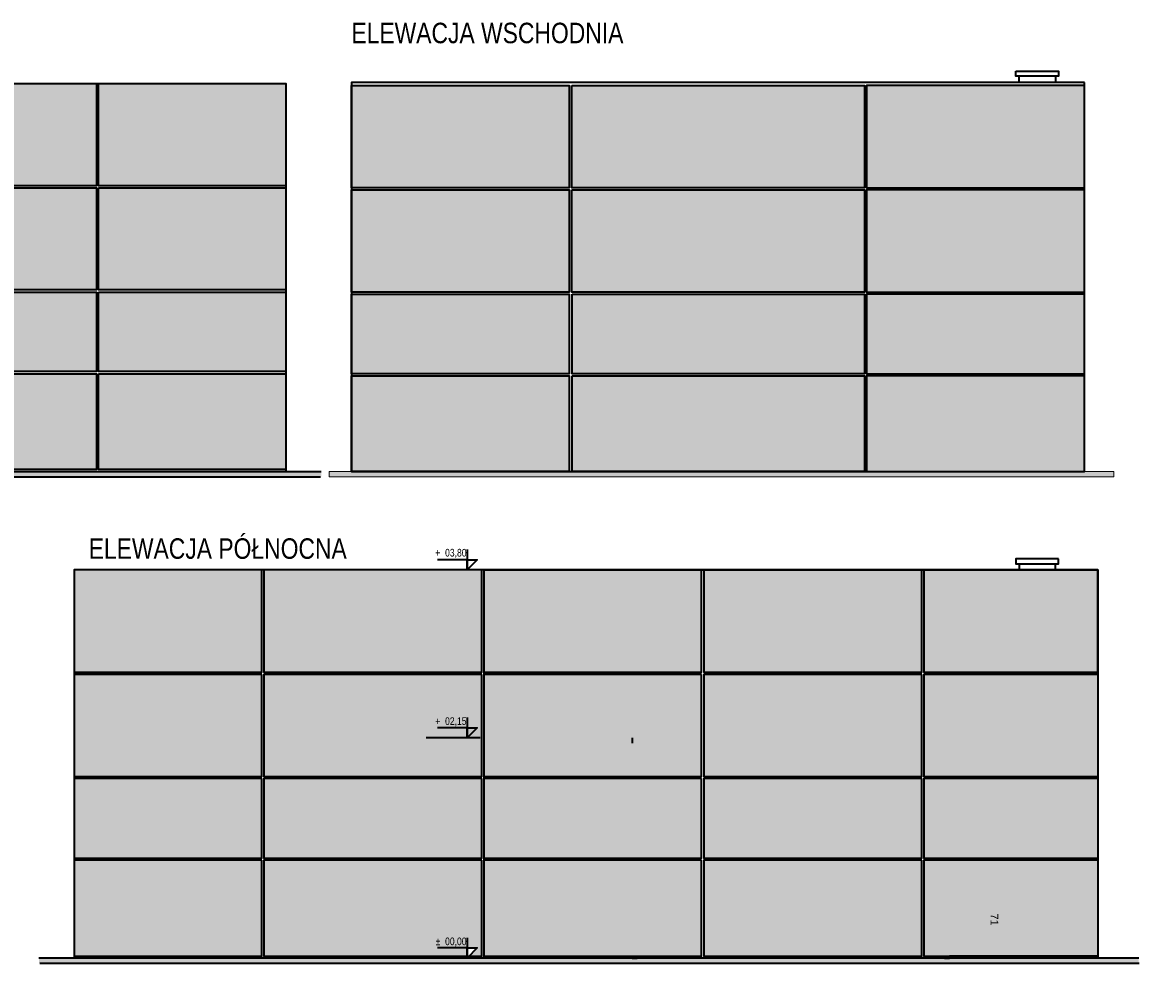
# Model space of a CAD drawing. Header units: millimetres. Extents: x -234088 to -214601, y -130506 to -121323.
# Tile 2 of 2: x -225646 to -214601, y -130506 to -121323. Entities that reach past the tile are written whole.
import ezdxf

# ---------------------------------------------------------------- set-up
doc = ezdxf.new("R2010")
doc.units = ezdxf.units.MM
doc.header["$MEASUREMENT"] = 0
for name, color, linetype, lineweight in [('Nowe_0_Nr_pióra__7', 7, 'Continuous', 35), ('Nowe_2D - Rysunki i Obrazki_Nr_pióra__41', 7, 'Continuous', 13), ('Nowe_2D - Rysunki i Obrazki_Nr_pióra__7', 7, 'Continuous', 35), ('Nowe_Konstrukcja - Ściany zew_Nr_pióra__3', 7, 'Continuous', 13)]:
    doc.layers.add(name, color=color, linetype=linetype, lineweight=lineweight)
for name, color, linetype, lineweight, true_color in [('Nowe_2D - Rysunki i Obrazki_Nr_pióra__251', 7, 'Continuous', 13, 0xe8e8e8), ('Nowe_Konstrukcja - Ściany zew_Nr_pióra__101', 250, 'Continuous', 13, 0x333333), ('Nowe_Konstrukcja - Ściany zew_Nr_pióra__62', 7, 'Continuous', 18, 0xaaaaaa)]:
    doc.layers.add(name, color=color, linetype=linetype, lineweight=lineweight, true_color=true_color)
doc.styles.add('STYL_AUTOMATYCZNY_1', font='arial.ttf')
doc.styles.add('STYL_AUTOMATYCZNY_2', font='arial.ttf', dxfattribs={"width": 0.8})

msp = doc.modelspace()

# ---------------------------------------------------------------- hatches: boundary and pattern name
at = {"layer": 'Nowe_2D - Rysunki i Obrazki_Nr_pióra__41', "linetype": 'Continuous', "lineweight": 13}
for points in [[(-222730, -125756), (-222730, -125706), (-233474, -125706), (-233474, -125756)], [(-225487, -130506), (-225487, -130456), (-214744, -130456), (-214744, -130506)]]:
    msp.add_hatch(color=7, dxfattribs=at).paths.add_polyline_path(points)
at = {"layer": 'Nowe_Konstrukcja - Ściany zew_Nr_pióra__101', "linetype": 'Continuous', "lineweight": 13, "true_color": 0x333333}
msp.add_hatch(color=250, dxfattribs=at).paths.add_polyline_path([(-222651, -125756), (-222651, -125706), (-214986, -125706), (-214986, -125756)])
at = {"layer": 'Nowe_Konstrukcja - Ściany zew_Nr_pióra__62', "linetype": 'Continuous', "lineweight": 18, "true_color": 0xaaaaaa}
for points in [[(-227055, -121916), (-227055, -122915), (-224926, -122915), (-224926, -121916)], [(-224906, -121916), (-224906, -122915), (-223076, -122915), (-223076, -121916)], [(-222435, -122935), (-220307, -122935), (-220307, -121936), (-222435, -121936)], [(-220281, -121936), (-220281, -122935), (-217422, -122935), (-217422, -121936)], [(-217404, -122935), (-215275, -122935), (-215275, -121936), (-217404, -121936)], [(-227055, -122935), (-227055, -123933), (-224926, -123933), (-224926, -122935)], [(-224906, -122935), (-224906, -123933), (-223076, -123933), (-223076, -122935)], [(-222435, -123953), (-220307, -123953), (-220307, -122955), (-222435, -122955)], [(-220281, -122955), (-220281, -123953), (-217422, -123953), (-217422, -122955)], [(-217404, -123953), (-215275, -123953), (-215275, -122955), (-217404, -122955)], [(-227055, -123953), (-227055, -124730), (-224926, -124730), (-224926, -123953)], [(-224906, -123953), (-224906, -124730), (-223076, -124730), (-223076, -123953)], [(-222435, -124750), (-220307, -124750), (-220307, -123973), (-222435, -123973)], [(-220278, -123973), (-220278, -124750), (-217422, -124750), (-217422, -123973)], [(-217404, -124750), (-215275, -124750), (-215275, -123973), (-217404, -123973)], [(-226912, -125606), (-226912, -125686), (-224926, -125686), (-224926, -124750), (-227055, -124750), (-227055, -125686), (-226932, -125686), (-227012, -125606)], [(-224906, -124750), (-224906, -125686), (-223076, -125686), (-223076, -124750)], [(-222435, -125706), (-220307, -125706), (-220307, -124770), (-222435, -124770)], [(-220278, -124770), (-220278, -125706), (-217422, -125706), (-217422, -124770)], [(-217404, -125706), (-215275, -125706), (-215275, -124770), (-217404, -124770)], [(-223311, -126666), (-225142, -126666), (-225142, -127665), (-223311, -127665)], [(-221162, -126666), (-223291, -126666), (-223291, -127665), (-221162, -127665)], [(-219014, -126666), (-221142, -126666), (-221142, -127665), (-219014, -127665)], [(-216862, -126666), (-218991, -126666), (-218991, -127665), (-216862, -127665)], [(-215142, -127665), (-215142, -126666), (-216844, -126666), (-216844, -127665)], [(-223311, -127685), (-225142, -127685), (-225142, -128683), (-223311, -128683)], [(-223291, -128683), (-221162, -128683), (-221162, -127685), (-223291, -127685)], [(-219014, -127685), (-221142, -127685), (-221142, -128683), (-219014, -128683)], [(-216862, -127685), (-218991, -127685), (-218991, -128683), (-216862, -128683)], [(-215142, -128683), (-215142, -127685), (-216843, -127685), (-216843, -128683)], [(-223311, -128703), (-225142, -128703), (-225142, -129480), (-223311, -129480)], [(-223291, -129480), (-221162, -129480), (-221162, -128703), (-223291, -128703)], [(-219014, -128703), (-221142, -128703), (-221142, -129480), (-219014, -129480)], [(-216862, -128703), (-218991, -128703), (-218991, -129480), (-216862, -129480)], [(-215142, -129480), (-215142, -128703), (-216843, -128703), (-216843, -129480)], [(-223311, -129500), (-225142, -129500), (-225142, -130436), (-223311, -130436)], [(-221305, -130356), (-221205, -130356), (-221285, -130436), (-221162, -130436), (-221162, -129500), (-223291, -129500), (-223291, -130436), (-221305, -130436)], [(-219014, -129500), (-221142, -129500), (-221142, -130436), (-219692, -130436), (-219014, -130436)], [(-216862, -129500), (-218991, -129500), (-218991, -130436), (-216862, -130436)], [(-215142, -130436), (-215142, -129500), (-216843, -129500), (-216843, -130436)]]:
    msp.add_hatch(color=253, dxfattribs=at).paths.add_polyline_path(points)

# ---------------------------------------------------------------- linework, layer by layer
at = {"layer": 'Nowe_0_Nr_pióra__7', "color": 7, "linetype": 'Continuous', "lineweight": 35, "flags": 128}
msp.add_lwpolyline([(-215275, -121906), (-222435, -121906), (-222435, -125706), (-215275, -125706)], close=True, dxfattribs=at)
at = {"layer": 'Nowe_2D - Rysunki i Obrazki_Nr_pióra__251', "color": 254, "linetype": 'Continuous', "lineweight": 13, "true_color": 0xe8e8e8}
for p, q in [((-215142, -130456), (-221142, -130456)), ((-220022, -130456), (-221142, -130456)), ((-216642, -130456), (-219642, -130456))]:
    msp.add_line(p, q, dxfattribs=at)
at = {"layer": 'Nowe_2D - Rysunki i Obrazki_Nr_pióra__7', "color": 7, "linetype": 'Continuous', "lineweight": 35}
for p, q in [((-215913, -121796), (-215557, -121796)), ((-233076, -121916), (-223076, -121916)), ((-223076, -121916), (-223076, -125706)), ((-215913, -121906), (-215913, -121846)), ((-215557, -121846), (-215557, -121906)), ((-215557, -126556), (-215913, -126556)), ((-215142, -126666), (-225142, -126666)), ((-225142, -126666), (-225142, -130456)), ((-221142, -126666), (-215142, -126666)), ((-221142, -126666), (-221142, -130456)), ((-215142, -126666), (-216477, -126666)), ((-215913, -126606), (-215913, -126666)), ((-215557, -126666), (-215557, -126606)), ((-215142, -126666), (-215142, -130456)), ((-219692, -128306), (-219692, -128356)), ((-221142, -130436), (-219692, -130436)), ((-220237, -130456), (-220237, -130436)), ((-215142, -130436), (-216592, -130436)), ((-216047, -130456), (-216047, -130436)), ((-216047, -130456), (-216047, -130436)), ((-219692, -130456), (-219642, -130456)), ((-216642, -130456), (-216592, -130456))]:
    msp.add_line(p, q, dxfattribs=at)
at = {"layer": 'Nowe_2D - Rysunki i Obrazki_Nr_pióra__7', "color": 7, "linetype": 'Continuous', "lineweight": 35, "flags": 128}
for points in [[(-215943, -121796), (-215527, -121796), (-215527, -121846), (-215943, -121846)], [(-227055, -121916), (-224926, -121916), (-224926, -122915), (-227055, -122915)], [(-224906, -121916), (-223076, -121916), (-223076, -122915), (-224906, -122915)], [(-222435, -121936), (-220307, -121936), (-220307, -122935), (-222435, -122935)], [(-220281, -121936), (-217422, -121936), (-217422, -122935), (-220281, -122935)], [(-215275, -121936), (-217404, -121936), (-217404, -122935), (-215275, -122935)], [(-227055, -122935), (-224926, -122935), (-224926, -123933), (-227055, -123933)], [(-224906, -122935), (-223076, -122935), (-223076, -123933), (-224906, -123933)], [(-222435, -122955), (-220307, -122955), (-220307, -123953), (-222435, -123953)], [(-220281, -122955), (-217422, -122955), (-217422, -123953), (-220281, -123953)], [(-215275, -122955), (-217404, -122955), (-217404, -123953), (-215275, -123953)], [(-227055, -123953), (-224926, -123953), (-224926, -124730), (-227055, -124730)], [(-224906, -123953), (-223076, -123953), (-223076, -124730), (-224906, -124730)], [(-222435, -123973), (-220307, -123973), (-220307, -124750), (-222435, -124750)], [(-220278, -123973), (-217422, -123973), (-217422, -124750), (-220278, -124750)], [(-215275, -123973), (-217404, -123973), (-217404, -124750), (-215275, -124750)], [(-227055, -124750), (-224926, -124750), (-224926, -125686), (-227055, -125686)], [(-224906, -124750), (-223076, -124750), (-223076, -125686), (-224906, -125686)], [(-222435, -124770), (-220307, -124770), (-220307, -125706), (-222435, -125706)], [(-220278, -124770), (-217422, -124770), (-217422, -125706), (-220278, -125706)], [(-215275, -124770), (-217404, -124770), (-217404, -125706), (-215275, -125706)], [(-215527, -126556), (-215943, -126556), (-215943, -126606), (-215527, -126606)], [(-223311, -126666), (-225142, -126666), (-225142, -127665), (-223311, -127665)], [(-221162, -126666), (-223291, -126666), (-223291, -127665), (-221162, -127665)], [(-219014, -126666), (-221142, -126666), (-221142, -127665), (-219014, -127665)], [(-216862, -126666), (-218991, -126666), (-218991, -127665), (-216862, -127665)], [(-215142, -127665), (-215142, -126666), (-216844, -126666), (-216844, -127665)], [(-223311, -127685), (-225142, -127685), (-225142, -128683), (-223311, -128683)], [(-221162, -127685), (-223291, -127685), (-223291, -128683), (-221162, -128683)], [(-219014, -127685), (-221142, -127685), (-221142, -128683), (-219014, -128683)], [(-216862, -127685), (-218991, -127685), (-218991, -128683), (-216862, -128683)], [(-223311, -128703), (-225142, -128703), (-225142, -129480), (-223311, -129480)], [(-221162, -128703), (-223291, -128703), (-223291, -129480), (-221162, -129480)], [(-219014, -128703), (-221142, -128703), (-221142, -129480), (-219014, -129480)], [(-216862, -128703), (-218991, -128703), (-218991, -129480), (-216862, -129480)], [(-223311, -129500), (-225142, -129500), (-225142, -130436), (-223311, -130436)], [(-221162, -129500), (-223291, -129500), (-223291, -130436), (-221162, -130436)], [(-219014, -129500), (-221142, -129500), (-221142, -130436), (-219014, -130436)], [(-216862, -129500), (-218991, -129500), (-218991, -130436), (-216862, -130436)]]:
    msp.add_lwpolyline(points, close=True, dxfattribs=at)
for points in [[(-233477, -125756), (-222738, -125756)], [(-233474, -125706), (-222730, -125706)], [(-221305, -126466), (-221305, -126666), (-221305, -126566), (-221205, -126566), (-221305, -126666), (-221305, -126566), (-221595, -126566)], [(-221178, -126666), (-221704, -126666)], [(-215142, -127685), (-216843, -127685), (-216843, -128683), (-215142, -128683)], [(-221305, -128106), (-221305, -128306), (-221305, -128206), (-221205, -128206), (-221305, -128306), (-221305, -128206), (-221595, -128206)], [(-221178, -128306), (-221704, -128306)], [(-215142, -128703), (-216843, -128703), (-216843, -129480), (-215142, -129480)], [(-215142, -129500), (-216843, -129500), (-216843, -130436), (-215142, -130436)], [(-221305, -130256), (-221305, -130456), (-221305, -130356), (-221205, -130356), (-221305, -130456), (-221305, -130356), (-221595, -130356)], [(-214744, -130456), (-225487, -130456)], [(-214740, -130506), (-225479, -130506)], [(-221178, -130456), (-221704, -130456)]]:
    msp.add_lwpolyline(points, dxfattribs=at)
at = {"layer": 'Nowe_Konstrukcja - Ściany zew_Nr_pióra__3', "color": 7, "linetype": 'Continuous', "lineweight": 13, "flags": 128}
for points in [[(-227055, -121916), (-227055, -122915), (-224926, -122915), (-224926, -121916)], [(-224906, -121916), (-224906, -122915), (-223076, -122915), (-223076, -121916)], [(-222435, -122935), (-220307, -122935), (-220307, -121936), (-222435, -121936)], [(-220281, -121936), (-220281, -122935), (-217422, -122935), (-217422, -121936)], [(-217404, -122935), (-215275, -122935), (-215275, -121936), (-217404, -121936)], [(-227055, -122935), (-227055, -123933), (-224926, -123933), (-224926, -122935)], [(-224906, -122935), (-224906, -123933), (-223076, -123933), (-223076, -122935)], [(-222435, -123953), (-220307, -123953), (-220307, -122955), (-222435, -122955)], [(-220281, -122955), (-220281, -123953), (-217422, -123953), (-217422, -122955)], [(-217404, -123953), (-215275, -123953), (-215275, -122955), (-217404, -122955)], [(-227055, -123953), (-227055, -124730), (-224926, -124730), (-224926, -123953)], [(-224906, -123953), (-224906, -124730), (-223076, -124730), (-223076, -123953)], [(-222435, -124750), (-220307, -124750), (-220307, -123973), (-222435, -123973)], [(-220278, -123973), (-220278, -124750), (-217422, -124750), (-217422, -123973)], [(-217404, -124750), (-215275, -124750), (-215275, -123973), (-217404, -123973)], [(-226912, -125606), (-226912, -125686), (-224926, -125686), (-224926, -124750), (-227055, -124750), (-227055, -125686), (-226932, -125686), (-227012, -125606)], [(-224906, -124750), (-224906, -125686), (-223076, -125686), (-223076, -124750)], [(-222435, -125706), (-220307, -125706), (-220307, -124770), (-222435, -124770)], [(-220278, -124770), (-220278, -125706), (-217422, -125706), (-217422, -124770)], [(-217404, -125706), (-215275, -125706), (-215275, -124770), (-217404, -124770)], [(-222651, -125756), (-222651, -125706), (-214986, -125706), (-214986, -125756)], [(-223311, -126666), (-225142, -126666), (-225142, -127665), (-223311, -127665)], [(-221162, -126666), (-223291, -126666), (-223291, -127665), (-221162, -127665)], [(-219014, -126666), (-221142, -126666), (-221142, -127665), (-219014, -127665)], [(-216862, -126666), (-218991, -126666), (-218991, -127665), (-216862, -127665)], [(-215142, -127665), (-215142, -126666), (-216844, -126666), (-216844, -127665)], [(-223311, -127685), (-225142, -127685), (-225142, -128683), (-223311, -128683)], [(-223291, -128683), (-221162, -128683), (-221162, -127685), (-223291, -127685)], [(-219014, -127685), (-221142, -127685), (-221142, -128683), (-219014, -128683)], [(-216862, -127685), (-218991, -127685), (-218991, -128683), (-216862, -128683)], [(-215142, -128683), (-215142, -127685), (-216843, -127685), (-216843, -128683)], [(-223311, -128703), (-225142, -128703), (-225142, -129480), (-223311, -129480)], [(-223291, -129480), (-221162, -129480), (-221162, -128703), (-223291, -128703)], [(-219014, -128703), (-221142, -128703), (-221142, -129480), (-219014, -129480)], [(-216862, -128703), (-218991, -128703), (-218991, -129480), (-216862, -129480)], [(-215142, -129480), (-215142, -128703), (-216843, -128703), (-216843, -129480)], [(-223311, -129500), (-225142, -129500), (-225142, -130436), (-223311, -130436)], [(-221305, -130356), (-221205, -130356), (-221285, -130436), (-221162, -130436), (-221162, -129500), (-223291, -129500), (-223291, -130436), (-221305, -130436)], [(-219014, -129500), (-221142, -129500), (-221142, -130436), (-219692, -130436), (-219014, -130436)], [(-216862, -129500), (-218991, -129500), (-218991, -130436), (-216862, -130436)], [(-215142, -130436), (-215142, -129500), (-216843, -129500), (-216843, -130436)]]:
    msp.add_lwpolyline(points, close=True, dxfattribs=at)

# ---------------------------------------------------------------- texts
at = {"layer": 'Nowe_2D - Rysunki i Obrazki_Nr_pióra__251', "color": 254, "linetype": 'Continuous', "lineweight": 13, "true_color": 0xe8e8e8, "insert": (-216191, -130137), "char_height": 75, "attachment_point": 9, "rotation": 270, "style": 'STYL_AUTOMATYCZNY_1'}
msp.add_mtext('\\A1;{\\pqr;\\fArial|b0|i0|c238|p0;\\W1.000000;71}', dxfattribs=at)
msp.add_mtext('\\A1;{\\pqr;\\fArial|b0|i0|c238|p0;\\W1.000000;71}', dxfattribs=at)
msp.add_mtext('\\A1;{\\pqr;\\fArial|b0|i0|c238|p0;\\W1.000000;71}', dxfattribs=at)
at = {"layer": 'Nowe_2D - Rysunki i Obrazki_Nr_pióra__7', "color": 7, "linetype": 'Continuous', "lineweight": 35}
for s, insert, char_height, attachment_point, style in [('\\A1;{\\pql;\\fArial|b0|i0|c238|p0;\\W0.800000;ELEWACJA \\fArial|b0|i0|c238|p0;\\W0.800000;WSCHODNIA}', (-222435, -121527), 200, 7, 'STYL_AUTOMATYCZNY_2'), ('\\A1;{\\pql;\\fArial|b0|i0|c238|p0;\\W0.800000;ELEWACJA P\\fArial|b0|i0|c238|p0;\\W0.800000;ÓŁNOCNA}', (-225001, -126560), 200, 7, 'STYL_AUTOMATYCZNY_2'), ('\\A1;{\\pqr;\\fArial|b0|i0|c238|p0;\\W0.800000; +  03,80}', (-221310, -126549), 75, 9, 'STYL_AUTOMATYCZNY_2'), ('\\A1;{\\pql;\\fArial|b0|i0|c238|p0;\\W1.000000; }', (-214601, -127589), 77.5, 7, 'STYL_AUTOMATYCZNY_1'), ('\\A1;{\\pqr;\\fArial|b0|i0|c238|p0;\\W0.800000; +  02,15}', (-221310, -128193), 75, 9, 'STYL_AUTOMATYCZNY_2'), ('\\A1;{\\pqr;\\fArial|b0|i0|c238|p0;\\W0.800000; }', (-221633, -128179), 75, 9, 'STYL_AUTOMATYCZNY_2'), ('\\A1;{\\pqr;\\fArial|b0|i0|c238|p0;\\W0.800000; }', (-221630, -130329), 75, 9, 'STYL_AUTOMATYCZNY_2'), ('\\A1;{\\pqr;\\fArial|b0|i0|c238|p0;\\W0.800000; ±  00,00}', (-221310, -130343), 75, 9, 'STYL_AUTOMATYCZNY_2')]:
    msp.add_mtext(s, dxfattribs=dict(at, insert=insert, char_height=char_height, attachment_point=attachment_point, style=style))

doc.saveas('drawing.dxf')
